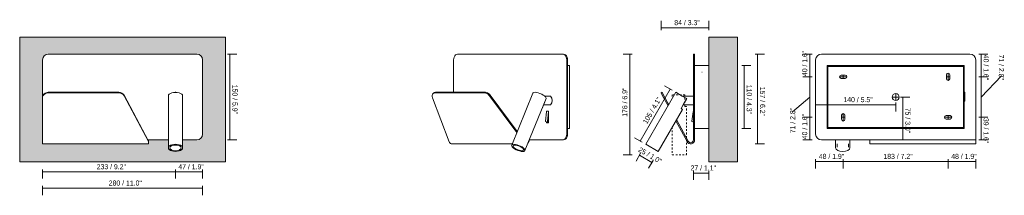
# Model space of a CAD drawing. Header units: millimetres. Extents: x -6763 to -5041, y 128 to 6754.
# Tile 1 of 2: x -6763 to -5041, y 128 to 435. Entities that reach past the tile are written whole.
import ezdxf

# ---------------------------------------------------------------- set-up
doc = ezdxf.new("R2010")
doc.units = ezdxf.units.MM
doc.linetypes.add('Dash', pattern=[6, 3, -3])
for name, color, linetype, lineweight in [('Cotas', 7, 'Continuous', 9), ('Cotas-4', 7, 'Continuous', 9), ('Lighthing Fixture Detail Wide Black', 7, 'Continuous', 20), ('Luminarias', 7, 'Continuous', 20), ('Muros', 7, 'Continuous', 9)]:
    doc.layers.add(name, color=color, linetype=linetype, lineweight=lineweight)
doc.layers.add('Lighthing Fixture Dim Grey Dash', color=7, linetype='Dash', lineweight=9, true_color=0xd2d2d2)
doc.layers.add('Lighthing Fixture Dim Grey SOL', color=7, linetype='Continuous', lineweight=9, true_color=0x5b5b5b)
doc.styles.add('Arial Narrow', font='ARIALN.TTF', dxfattribs={"height": 8.8})
doc.dimstyles.new('FARO_-_2_2mm_Arial_Narrow_mm_Inch_Left', dxfattribs={"dimscale": 304.8, "dimtxt": 9.006193, "dimasz": 0, "dimexe": 0.03937, "dimexo": 0.0625, "dimgap": 0.006562, "dimtad": 1, "dimdec": 0, "dimzin": 0, "dimdsep": 46, "dimtxsty": 'Arial Narrow', "dimblk1": 'NONE', "dimblk2": 'NONE', "dimsah": 1, "dimcen": 0.09, "dimadec": 0, "dimazin": 0, "dimtfac": 1, "dimtdec": 4, "dimtix": 1, "dimtmove": 0, "dimatfit": 3, "dimfxl": 0.013123, "dimfxlon": 1, "dimtvp": 1, "dimtolj": 1, "dimtzin": 0, "dimarcsym": 2})
doc.dimstyles.new('FARO_-_2_2mm_Arial_Narrow_mm_Inch_Left_1', dxfattribs={"dimscale": 304.8, "dimtxt": 9.006193, "dimasz": 0, "dimexe": 0.03937, "dimexo": 0.0625, "dimgap": 0.006562, "dimtad": 1, "dimdec": 0, "dimzin": 0, "dimdsep": 46, "dimtxsty": 'Arial Narrow', "dimblk1": 'NONE', "dimblk2": 'NONE', "dimsah": 1, "dimcen": 0.09, "dimadec": 0, "dimazin": 0, "dimtfac": 1, "dimtdec": 4, "dimtix": 1, "dimtmove": 1, "dimatfit": 3, "dimfxl": 0.013123, "dimfxlon": 1, "dimtvp": 1, "dimtolj": 1, "dimtzin": 0, "dimarcsym": 2})
doc.dimstyles.new('FARO_-_2_2mm_Arial_Narrow_mm_Inch_Right', dxfattribs={"dimscale": 304.8, "dimtxt": 9.006193, "dimasz": 0, "dimexe": 0.03937, "dimexo": 0.0625, "dimgap": 0.006562, "dimtad": 1, "dimdec": 0, "dimzin": 0, "dimdsep": 46, "dimtxsty": 'Arial Narrow', "dimblk1": 'NONE', "dimblk2": 'NONE', "dimsah": 1, "dimcen": 0.09, "dimadec": 0, "dimazin": 0, "dimtfac": 1, "dimtdec": 4, "dimtix": 1, "dimtmove": 0, "dimatfit": 3, "dimfxl": 0.013123, "dimfxlon": 1, "dimtvp": 1, "dimtolj": 1, "dimtzin": 0, "dimarcsym": 2})
doc.dimstyles.new('FARO_-_2_2mm_Arial_Narrow_mm_Inch_Right_1', dxfattribs={"dimscale": 304.8, "dimtxt": 9.006193, "dimasz": 0, "dimexe": 0.03937, "dimexo": 0.0625, "dimgap": 0.006562, "dimtad": 1, "dimdec": 0, "dimzin": 0, "dimdsep": 46, "dimtxsty": 'Arial Narrow', "dimblk1": 'NONE', "dimblk2": 'NONE', "dimsah": 1, "dimcen": 0.09, "dimadec": 0, "dimazin": 0, "dimtfac": 1, "dimtdec": 4, "dimtix": 1, "dimtmove": 1, "dimatfit": 3, "dimfxl": 0.013123, "dimfxlon": 1, "dimtvp": 1, "dimtolj": 1, "dimtzin": 0, "dimarcsym": 2})

# ---------------------------------------------------------------- blocks, each defined once
blk = doc.blocks.new('62124 - 62124 SUAU USB White wall lamp with LED left reader-533196-Alzado_PDF')
at = {"layer": 'Luminarias'}
for p, q in [((-6723.5, 365), (-6723.5, 299.4)), ((-6453.5, 375), (-6713.5, 375)), ((-6443.5, 235), (-6443.5, 365)), ((-6723.5, 299.4), (-6723.5, 298.4)), ((-6723.5, 298.4), (-6723.5, 221.7)), ((-6589.9, 308.2), (-6713.5, 308.2)), ((-6589.9, 307.3), (-6713.5, 307.3)), ((-6538.4, 222.8), (-6580.8, 303.1)), ((-6538.4, 221.9), (-6580.8, 302.2)), ((-6503.4, 301.9), (-6503.4, 211)), ((-6478.4, 211), (-6478.4, 301.9)), ((-6538.4, 225), (-6539.6, 225)), ((-6539.6, 225), (-6503.4, 225)), ((-6538.4, 225), (-6538.4, 222.8)), ((-6478.4, 225), (-6453.5, 225)), ((-6723.5, 218), (-6723.5, 221.7)), ((-6723.5, 218), (-6538.4, 218)), ((-6538.4, 221.9), (-6538.4, 222.8)), ((-6538.4, 221.7), (-6538.4, 221.9)), ((-6538.4, 221.7), (-6538.4, 218))]:
    blk.add_line(p, q, dxfattribs=at)
for centre, start, end in [((-6713.5, 365), 90, 180), ((-6453.5, 365), 0, 90), ((-6453.5, 235), 270, 360)]:
    blk.add_arc(centre, 10, start, end, dxfattribs=at)
for centre, major_axis, ratio, start_param, end_param in [((-6713.5, 299.4), (10, 0), 0.882948, 1.570796, 3.141593), ((-6713.5, 298.4), (10, 0), 0.882948, 1.570796, 3.141593), ((-6589.9, 299.4), (10, 0), 0.882948, 0.436332, 1.570796), ((-6589.9, 298.4), (10, 0), 0.882948, 0.436332, 1.570796), ((-6490.9, 301.9), (12.5, 0), 0.5, 0, 3.141593), ((-6490.9, 211), (12.5, 0), 0.5, 0, 3.141593), ((-6490.9, 211), (-12.5, 0), 0.5, 0, 3.141593), ((-6490.9, 211), (9.88, 0), 0.5, 0, 3.141593), ((-6490.9, 211), (9.88, 0), 0.5, 3.141593, 6.283185)]:
    blk.add_ellipse(centre, major_axis=major_axis, ratio=ratio, start_param=start_param, end_param=end_param, dxfattribs=at)
blk = doc.blocks.new('62124 - 62124 SUAU USB White wall lamp with LED left reader-533196-00 Isometrico PDF')
at = {"layer": 'Luminarias', "color": 8, "lineweight": 9, "true_color": 0x808080}
for p, q in [((-7084.8, 365), (-7084.8, 308.2)), ((-6893.9, 375), (-7077.8, 375)), ((-6892.5, 375), (-6893.9, 375)), ((-6886.8, 235), (-6886.8, 365)), ((-6885.4, 365), (-6885.4, 235)), ((-6885.4, 355), (-6881.9, 355)), ((-6881.9, 355), (-6881.9, 245)), ((-7121.6, 298.4), (-7092.7, 221.7)), ((-7119.3, 307.4), (-7120.5, 306.4)), ((-7030.4, 307.3), (-7117.8, 307.3)), ((-7029.2, 308.2), (-7116.6, 308.2)), ((-6974.1, 238.1), (-7022.1, 302.2)), ((-6973.4, 239.8), (-7020.8, 303.1)), ((-6946.2, 306.6), (-6983.3, 215.7)), ((-6960.2, 206.2), (-6923, 297.2)), ((-6930.1, 279.8), (-6923.1, 297.1)), ((-6915.1, 301.6), (-6925.4, 301.6)), ((-6927.4, 286.4), (-6915.1, 286.4)), ((-6924, 258), (-6922.1, 274.2)), ((-6922.1, 274.4), (-6922.1, 275)), ((-6922.1, 275), (-6918.6, 275)), ((-6918.9, 274.2), (-6920.8, 258)), ((-6918.6, 275), (-6918.6, 255)), ((-6920.3, 255.3), (-6923.6, 256.9)), ((-6922.1, 255), (-6922.1, 256.2)), ((-6918.6, 255), (-6922.1, 255)), ((-6920.7, 255.5), (-6920.7, 255)), ((-6920.4, 256.9), (-6918.6, 256)), ((-6920.3, 255.3), (-6918.6, 255.3)), ((-6881.9, 245), (-6885.4, 245)), ((-6952.5, 225), (-6893.9, 225)), ((-6893.9, 225), (-6892.5, 225)), ((-7088.4, 218), (-6982.4, 218))]:
    blk.add_line(p, q, dxfattribs=at)
for points in [[(-7077.8, 375, 0), (-7079.6, 374.6, 0), (-7081.3, 373.6, 0), (-7082.8, 372, 0), (-7083.9, 370, 0), (-7084.6, 367.6, 0), (-7084.8, 365, 0)], [(-6886.8, 365, 0), (-6887.1, 367.6, 0), (-6887.8, 370, 0), (-6888.9, 372, 0), (-6890.4, 373.6, 0), (-6892.1, 374.6, 0), (-6893.9, 375, 0)], [(-6892.5, 375, 0), (-6890.7, 374.6, 0), (-6889, 373.6, 0), (-6887.5, 372, 0), (-6886.4, 370, 0), (-6885.7, 367.6, 0), (-6885.4, 365, 0)], [(-7117.8, 307.3, 0), (-7119.6, 306.9, 0), (-7120.9, 306.1, 0), (-7121.9, 304.7, 0), (-7122.3, 302.8, 0), (-7122.2, 300.7, 0), (-7121.6, 298.4, 0)], [(-7116.6, 308.2, 0), (-7118.3, 307.9, 0), (-7119.7, 307, 0)], [(-7022.1, 302.2, 0), (-7023.6, 303.9, 0), (-7025.2, 305.3, 0), (-7027, 306.4, 0), (-7028.7, 307, 0), (-7030.4, 307.3, 0)], [(-7020.8, 303.1, 0), (-7022.3, 304.8, 0), (-7024, 306.2, 0), (-7025.7, 307.3, 0), (-7027.5, 308, 0), (-7029.2, 308.2, 0)], [(-6946.2, 306.6, 0), (-6945.6, 307.3, 0), (-6944.3, 307.9, 0), (-6942.3, 308.2, 0), (-6939.7, 307.9, 0), (-6936.8, 307.3, 0), (-6933.8, 306.3, 0), (-6930.8, 305, 0), (-6928, 303.5, 0), (-6925.8, 301.9, 0)], [(-6925.8, 301.9, 0), (-6924.3, 300.5, 0), (-6923.3, 299.3, 0), (-6922.9, 298.1, 0), (-6923.1, 297.1, 0)], [(-6922.1, 274.2, 0), (-6922.1, 274.4, 0), (-6922, 274.6, 0), (-6921.9, 274.7, 0), (-6921.7, 274.9, 0), (-6921.6, 274.9, 0), (-6921.5, 275, 0)], [(-6918.6, 274.8, 0), (-6918.7, 274.7, 0), (-6918.8, 274.6, 0), (-6918.9, 274.4, 0), (-6918.9, 274.2, 0)], [(-6923.6, 256.9, 0), (-6923.7, 257, 0), (-6923.8, 257.2, 0), (-6923.9, 257.4, 0), (-6924, 257.6, 0), (-6924, 257.8, 0), (-6924, 258, 0)], [(-6920.8, 258, 0), (-6920.8, 257.8, 0), (-6920.8, 257.6, 0), (-6920.7, 257.4, 0), (-6920.6, 257.2, 0), (-6920.5, 257, 0), (-6920.4, 256.9, 0)], [(-6955, 219, 0), (-6954.7, 219.2, 0), (-6953.8, 220.4, 0), (-6953.1, 221.8, 0), (-6952.7, 223.3, 0), (-6952.6, 224.9, 0)], [(-6893.9, 225, 0), (-6892.1, 225.4, 0), (-6890.4, 226.4, 0), (-6888.9, 228, 0), (-6887.8, 230, 0), (-6887.1, 232.4, 0), (-6886.8, 235, 0)], [(-6885.4, 235, 0), (-6885.7, 232.4, 0), (-6886.4, 230, 0), (-6887.5, 228, 0), (-6889, 226.4, 0), (-6890.7, 225.4, 0), (-6892.5, 225, 0)], [(-7087.9, 218, 0), (-7088.9, 218, 0), (-7090.1, 218.4, 0), (-7091.1, 219.2, 0), (-7092, 220.3, 0), (-7092.7, 221.7, 0)], [(-6962.9, 211, 0), (-6965.2, 212.6, 0), (-6967.9, 214.1, 0), (-6970.9, 215.4, 0), (-6973.9, 216.4, 0), (-6976.8, 217, 0), (-6979.4, 217.2, 0), (-6981.4, 217, 0), (-6982.8, 216.4, 0), (-6983.4, 215.4, 0), (-6983.2, 214.1, 0), (-6982.2, 212.6, 0), (-6980.6, 211, 0)], [(-6978.7, 211, 0), (-6980, 212.3, 0), (-6980.8, 213.4, 0), (-6980.9, 214.5, 0), (-6980.5, 215.3, 0), (-6979.4, 215.7, 0), (-6977.8, 215.9, 0), (-6975.8, 215.7, 0), (-6973.5, 215.3, 0), (-6971.1, 214.5, 0), (-6968.7, 213.4, 0), (-6966.5, 212.3, 0), (-6964.7, 211, 0)], [(-6980.6, 211, 0), (-6978.3, 209.4, 0), (-6975.6, 207.8, 0), (-6972.6, 206.6, 0), (-6969.5, 205.6, 0), (-6966.6, 204.9, 0), (-6964.1, 204.7, 0), (-6962, 204.9, 0), (-6960.7, 205.6, 0), (-6960.1, 206.6, 0), (-6960.2, 207.8, 0), (-6961.2, 209.4, 0), (-6962.9, 211, 0)], [(-6964.7, 211, 0), (-6963.4, 209.7, 0), (-6962.6, 208.5, 0), (-6962.5, 207.5, 0), (-6963, 206.7, 0), (-6964.1, 206.2, 0), (-6965.7, 206, 0), (-6967.7, 206.2, 0), (-6970, 206.7, 0), (-6972.4, 207.5, 0), (-6974.7, 208.5, 0), (-6976.9, 209.7, 0), (-6978.7, 211, 0)]]:
    blk.add_polyline3d(points, dxfattribs=at)
blk.add_arc((-6924.9, 294), 12.4, 322.1469, 37.8531, dxfattribs=at)
blk = doc.blocks.new('62124 - 62124 SUAU USB White wall lamp with LED left reader-533196-Lateral_PDF')
at = {"layer": 'Luminarias'}
for p, q in [((-3294, 375), (-3296, 375)), ((-3296, 365), (-3296, 375)), ((-3296, 301.6), (-3296, 365)), ((-3294, 375), (-3294, 365)), ((-3294, 365), (-3294, 235)), ((-3294, 355), (-3269, 355)), ((-3350.9, 308.2), (-3352.6, 307.3)), ((-3349.9, 302.2), (-3352.6, 307.3)), ((-3348.2, 303.1), (-3350.9, 308.2)), ((-3340.5, 284.5), (-3349.9, 302.2)), ((-3339.4, 286.5), (-3348.2, 303.1)), ((-3296, 235), (-3296, 286.4)), ((-3307.3, 221.9), (-3326.7, 258.5)), ((-3305.5, 222.8), (-3325.5, 260.5)), ((-3296.3, 274.2), (-3299, 258)), ((-3298.3, 256.9), (-3296, 256.1)), ((-3269, 245), (-3294, 245)), ((-3296, 225), (-3296, 235)), ((-3296, 225), (-3294, 225)), ((-3294, 235), (-3294, 225)), ((-3307.3, 221.9), (-3305.5, 222.8)), ((-3307.1, 221.7), (-3307.3, 221.9)), ((-3305.4, 222.6), (-3305.5, 222.8))]:
    blk.add_line(p, q, dxfattribs=at)
for centre, radius, start, end in [((-3295.3, 274), 0.964, 132.9936, 170.5307), ((-3298, 257.8), 0.973, 170.5307, 250.4834), ((-3301, 225), 7, 208, 0.5717), ((-3301, 225), 5, 208, 0.7989)]:
    blk.add_arc(centre, radius, start, end, dxfattribs=at)
blk = doc.blocks.new('62124 - 62124 SUAU USB White wall lamp with LED left reader-533196-Alzado_PDF Fixing')
at = {"layer": 'Luminarias', "color": 253, "lineweight": 9, "true_color": 0xaaaaaa}
for p, q in [((6443.5, 365), (6443.5, 235)), ((6713.5, 375), (6453.5, 375)), ((6723.5, 225), (6723.5, 365)), ((6463.5, 355), (6463.5, 245)), ((6703.5, 355), (6463.5, 355)), ((6703.5, 245), (6703.5, 355)), ((6704.5, 308.5), (6703.5, 308.5)), ((6704.5, 308.5), (6704.5, 308)), ((6704.5, 308), (6704.5, 293)), ((6704.5, 293), (6704.5, 292.5)), ((6703.5, 292.5), (6704.5, 292.5)), ((6463.5, 245), (6703.5, 245)), ((6453.5, 225), (6723.5, 225)), ((6478.4, 225), (6478.4, 211)), ((6503.4, 211), (6503.4, 225)), ((6538.4, 225), (6723.5, 225)), ((6538.4, 218), (6538.4, 225)), ((6723.5, 225), (6723.5, 218)), ((6481, 217.8), (6481, 212.3)), ((6500.9, 212.3), (6500.9, 217.8)), ((6538.4, 218), (6723.5, 218))]:
    blk.add_line(p, q, dxfattribs=at)
for centre, start, end in [((6453.5, 365), 90, 180), ((6713.5, 365), 0, 90), ((6453.5, 235), 180, 270)]:
    blk.add_arc(centre, 10, start, end, dxfattribs=at)
blk.add_ellipse((6490.9, 211), major_axis=(12.5, 0), ratio=0.5, start_param=3.141593, end_param=6.283185, dxfattribs=at)
blk = doc.blocks.new('DIMBLOCK1-Alzado_PDF')
at = {"layer": 'Cotas-4', "color": 251, "true_color": 0x5b5b5b, "transparency": 16777216}
for p, q in [((-6723.5, 144.4), (-6723.5, 128.4)), ((-6723.5, 140.4), (-6723.5, 144.4)), ((-6723.5, 140.4), (-6443.5, 140.4)), ((-6443.5, 144.4), (-6443.5, 128.4)), ((-6443.5, 140.4), (-6443.5, 144.4))]:
    blk.add_line(p, q, dxfattribs=at)
at = {"layer": 'Cotas-4', "color": 0, "transparency": 16777216, "insert": (-6607.7, 153.8), "char_height": 8.8, "width": 58.154, "attachment_point": 1, "line_spacing_factor": 0.974696, "style": 'Arial Narrow'}
blk.add_mtext('280 / 11.0"', dxfattribs=at)
blk = doc.blocks.new('_None')
blk = doc.blocks.new('DIMBLOCK2-Alzado_PDF')
at = {"layer": 'Cotas-4', "color": 251, "true_color": 0x5b5b5b, "transparency": 16777216}
for p, q in [((-6399.8, 375), (-6383.8, 375)), ((-6395.8, 375), (-6399.8, 375)), ((-6395.8, 225), (-6395.8, 375)), ((-6399.8, 225), (-6383.8, 225)), ((-6395.8, 225), (-6399.8, 225))]:
    blk.add_line(p, q, dxfattribs=at)
at = {"layer": 'Cotas-4', "color": 0, "transparency": 16777216, "insert": (-6382.4, 321.4), "char_height": 8.8, "width": 51.464, "attachment_point": 1, "rotation": 270, "line_spacing_factor": 0.974696, "style": 'Arial Narrow'}
blk.add_mtext('150 / 5.9"', dxfattribs=at)
blk = doc.blocks.new('DIMBLOCK3-Alzado_PDF')
at = {"layer": 'Cotas-4', "color": 251, "true_color": 0x5b5b5b, "transparency": 16777216}
for p, q in [((-6490.9, 173.1), (-6490.9, 157.1)), ((-6490.9, 169.1), (-6490.9, 173.1)), ((-6443.5, 173.1), (-6443.5, 157.1)), ((-6443.5, 169.1), (-6443.5, 173.1)), ((-6490.9, 169.1), (-6443.5, 169.1))]:
    blk.add_line(p, q, dxfattribs=at)
at = {"layer": 'Cotas-4', "color": 0, "transparency": 16777216, "insert": (-6485.9, 182.4), "char_height": 8.8, "width": 44.774, "attachment_point": 1, "line_spacing_factor": 0.974696, "style": 'Arial Narrow'}
blk.add_mtext('47 / 1.9"', dxfattribs=at)
blk = doc.blocks.new('DIMBLOCK4-Alzado_PDF')
at = {"layer": 'Cotas-4', "color": 251, "true_color": 0x5b5b5b, "transparency": 16777216}
for p, q in [((-6723.5, 173.1), (-6723.5, 157.1)), ((-6723.5, 169.1), (-6723.5, 173.1)), ((-6490.9, 173.1), (-6490.9, 157.1)), ((-6490.9, 169.1), (-6490.9, 173.1)), ((-6723.5, 169.1), (-6490.9, 169.1))]:
    blk.add_line(p, q, dxfattribs=at)
at = {"layer": 'Cotas-4', "color": 0, "transparency": 16777216, "insert": (-6628.7, 182.4), "char_height": 8.8, "width": 51.464, "attachment_point": 1, "line_spacing_factor": 0.974696, "style": 'Arial Narrow'}
blk.add_mtext('233 / 9.2"', dxfattribs=at)
blk = doc.blocks.new('DIMBLOCK9-Lateral_PDF')
at = {"layer": 'Cotas-4', "color": 251, "true_color": 0x5b5b5b, "transparency": 16777216}
for p, q in [((-5500.1, 355), (-5484.1, 355)), ((-5496.1, 355), (-5500.1, 355)), ((-5496.1, 355), (-5496.1, 245)), ((-5500.1, 245), (-5484.1, 245)), ((-5496.1, 245), (-5500.1, 245))]:
    blk.add_line(p, q, dxfattribs=at)
at = {"layer": 'Cotas-4', "color": 0, "transparency": 16777216, "insert": (-5482.7, 321.4), "char_height": 8.8, "width": 51.464, "attachment_point": 1, "rotation": 270, "line_spacing_factor": 0.974696, "style": 'Arial Narrow'}
blk.add_mtext('110 / 4.3"', dxfattribs=at)
blk = doc.blocks.new('DIMBLOCK10-Lateral_PDF')
at = {"layer": 'Cotas-4', "color": 251, "true_color": 0x5b5b5b, "transparency": 16777216}
for p, q in [((-5584.6, 170.8), (-5584.6, 154.8)), ((-5584.6, 166.8), (-5584.6, 170.8)), ((-5584.6, 166.8), (-5557.6, 166.8)), ((-5557.6, 170.8), (-5557.6, 154.8)), ((-5557.6, 166.8), (-5557.6, 170.8))]:
    blk.add_line(p, q, dxfattribs=at)
at = {"layer": 'Cotas-4', "color": 0, "transparency": 16777216, "insert": (-5589.7, 180.2), "char_height": 8.8, "width": 44.774, "attachment_point": 1, "line_spacing_factor": 0.974696, "style": 'Arial Narrow'}
blk.add_mtext('27 / 1.1"', dxfattribs=at)
blk = doc.blocks.new('DIMBLOCK11-Lateral_PDF')
at = {"layer": 'Cotas-4', "color": 251, "true_color": 0x5b5b5b, "transparency": 16777216}
for p, q in [((-5476.6, 375), (-5460.6, 375)), ((-5472.6, 375), (-5476.6, 375)), ((-5472.6, 375), (-5472.6, 218)), ((-5476.6, 218), (-5460.6, 218)), ((-5472.6, 218), (-5476.6, 218))]:
    blk.add_line(p, q, dxfattribs=at)
at = {"layer": 'Cotas-4', "color": 0, "transparency": 16777216, "insert": (-5459.2, 317.9), "char_height": 8.8, "width": 51.464, "attachment_point": 1, "rotation": 270, "line_spacing_factor": 0.974696, "style": 'Arial Narrow'}
blk.add_mtext('157 / 6.2"', dxfattribs=at)
blk = doc.blocks.new('DIMBLOCK12-Lateral_PDF')
at = {"layer": 'Cotas-4', "color": 251, "true_color": 0x5b5b5b, "transparency": 16777216}
for p, q in [((-5677, 201.6), (-5685, 187.7)), ((-5679, 198.1), (-5677, 201.6)), ((-5679, 198.1), (-5657.4, 185.6)), ((-5655.4, 189.1), (-5663.4, 175.2)), ((-5657.4, 185.6), (-5655.4, 189.1))]:
    blk.add_line(p, q, dxfattribs=at)
at = {"layer": 'Cotas-4', "color": 0, "transparency": 16777216, "insert": (-5677.7, 212.8), "char_height": 8.8, "width": 44.774, "attachment_point": 1, "rotation": 330, "line_spacing_factor": 0.974696, "style": 'Arial Narrow'}
blk.add_mtext('25 / 1.0"', dxfattribs=at)
blk = doc.blocks.new('DIMBLOCK13-Lateral_PDF')
at = {"layer": 'Cotas-4', "color": 251, "true_color": 0x5b5b5b, "transparency": 16777216}
for p, q in [((-5677.6, 222.8), (-5625.1, 313.7)), ((-5621.7, 311.7), (-5635.5, 319.7)), ((-5625.1, 313.7), (-5621.7, 311.7)), ((-5674.2, 220.8), (-5688, 228.8)), ((-5677.6, 222.8), (-5674.2, 220.8))]:
    blk.add_line(p, q, dxfattribs=at)
at = {"layer": 'Cotas-4', "color": 0, "transparency": 16777216, "insert": (-5673.7, 256.4), "char_height": 8.8, "width": 51.464, "attachment_point": 1, "rotation": 60, "line_spacing_factor": 0.974696, "style": 'Arial Narrow'}
blk.add_mtext('105 / 4.1"', dxfattribs=at)
blk = doc.blocks.new('DIMBLOCK14-Lateral_PDF')
at = {"layer": 'Cotas-4', "color": 251, "true_color": 0x5b5b5b, "transparency": 16777216}
for p, q in [((-5691.7, 375), (-5707.7, 375)), ((-5695.7, 375), (-5695.7, 198.6)), ((-5695.7, 375), (-5691.7, 375)), ((-5691.7, 198.6), (-5707.7, 198.6)), ((-5695.7, 198.6), (-5691.7, 198.6))]:
    blk.add_line(p, q, dxfattribs=at)
at = {"layer": 'Cotas-4', "color": 0, "transparency": 16777216, "insert": (-5709.1, 265.3), "char_height": 8.8, "width": 51.464, "attachment_point": 1, "rotation": 90, "line_spacing_factor": 0.974696, "style": 'Arial Narrow'}
blk.add_mtext('176 / 6.9"', dxfattribs=at)
blk = doc.blocks.new('DIMBLOCK15-Lateral_PDF')
at = {"layer": 'Cotas-4', "color": 251, "true_color": 0x5b5b5b, "transparency": 16777216}
for p, q in [((-5641.2, 417.2), (-5641.2, 433.2)), ((-5557.6, 417.2), (-5557.6, 433.2)), ((-5557.6, 421.2), (-5641.2, 421.2)), ((-5641.2, 421.2), (-5641.2, 417.2)), ((-5557.6, 421.2), (-5557.6, 417.2))]:
    blk.add_line(p, q, dxfattribs=at)
at = {"layer": 'Cotas-4', "color": 0, "transparency": 16777216, "insert": (-5618.1, 434.6), "char_height": 8.8, "width": 44.774, "attachment_point": 1, "line_spacing_factor": 0.974696, "style": 'Arial Narrow'}
blk.add_mtext('84 / 3.3"', dxfattribs=at)
blk = doc.blocks.new('DIMBLOCK16-Alzado_PDF Fixing')
at = {"layer": 'Cotas-4', "color": 251, "true_color": 0x5b5b5b, "transparency": 16777216}
for p, q in [((-5370.8, 191.1), (-5370.8, 175.1)), ((-5370.8, 187.1), (-5370.8, 191.1)), ((-5322.5, 191.1), (-5322.5, 175.1)), ((-5322.5, 187.1), (-5322.5, 191.1)), ((-5370.8, 187.1), (-5322.5, 187.1))]:
    blk.add_line(p, q, dxfattribs=at)
at = {"layer": 'Cotas-4', "color": 0, "transparency": 16777216, "insert": (-5365.3, 200.5), "char_height": 8.8, "width": 44.774, "attachment_point": 1, "line_spacing_factor": 0.974696, "style": 'Arial Narrow'}
blk.add_mtext('48 / 1.9"', dxfattribs=at)
blk = doc.blocks.new('DIMBLOCK17-Alzado_PDF Fixing')
at = {"layer": 'Cotas-4', "color": 251, "true_color": 0x5b5b5b, "transparency": 16777216}
for p, q in [((-5085.5, 375), (-5069.5, 375)), ((-5081.5, 375), (-5085.5, 375)), ((-5081.5, 375), (-5081.5, 335.5)), ((-5085.5, 335.5), (-5069.5, 335.5)), ((-5081.5, 335.5), (-5085.5, 335.5))]:
    blk.add_line(p, q, dxfattribs=at)
at = {"layer": 'Cotas-4', "color": 0, "transparency": 16777216, "insert": (-5068.2, 373.9), "char_height": 8.8, "width": 44.774, "attachment_point": 1, "rotation": 270, "line_spacing_factor": 0.974696, "style": 'Arial Narrow'}
blk.add_mtext('40 / 1.6"', dxfattribs=at)
blk = doc.blocks.new('DIMBLOCK18-Alzado_PDF Fixing')
at = {"layer": 'Cotas-4', "color": 251, "true_color": 0x5b5b5b, "transparency": 16777216}
for p, q in [((-5377.1, 264.5), (-5393.1, 264.5)), ((-5381.1, 225), (-5381.1, 264.5)), ((-5381.1, 264.5), (-5377.1, 264.5)), ((-5377.1, 225), (-5393.1, 225)), ((-5381.1, 225), (-5377.1, 225))]:
    blk.add_line(p, q, dxfattribs=at)
at = {"layer": 'Cotas-4', "color": 0, "transparency": 16777216, "insert": (-5394.4, 226.1), "char_height": 8.8, "width": 44.774, "attachment_point": 1, "rotation": 90, "line_spacing_factor": 0.974696, "style": 'Arial Narrow'}
blk.add_mtext('40 / 1.6"', dxfattribs=at)
blk = doc.blocks.new('DIMBLOCK19-Alzado_PDF Fixing')
at = {"layer": 'Cotas-4', "color": 251, "true_color": 0x5b5b5b, "transparency": 16777216}
for p, q in [((-5370.8, 286.1), (-5370.8, 298.4)), ((-5370.8, 286.4), (-5230.8, 286.4)), ((-5370.8, 286.4), (-5370.8, 282.4)), ((-5230.8, 290.4), (-5230.8, 274.4)), ((-5230.8, 286.4), (-5230.8, 290.4))]:
    blk.add_line(p, q, dxfattribs=at)
at = {"layer": 'Cotas-4', "color": 0, "transparency": 16777216, "insert": (-5322.3, 299.8), "char_height": 8.8, "width": 51.464, "attachment_point": 1, "line_spacing_factor": 0.974696, "style": 'Arial Narrow'}
blk.add_mtext('140 / 5.5"', dxfattribs=at)
blk = doc.blocks.new('DIMBLOCK20-Alzado_PDF Fixing')
at = {"layer": 'Cotas-4', "color": 251, "true_color": 0x5b5b5b, "transparency": 16777216}
for p, q in [((-5222.3, 300), (-5206.3, 300)), ((-5218.3, 300), (-5222.3, 300)), ((-5218.3, 225), (-5218.3, 300)), ((-5218.1, 225), (-5230.3, 225)), ((-5218.3, 225), (-5214.3, 225))]:
    blk.add_line(p, q, dxfattribs=at)
at = {"layer": 'Cotas-4', "color": 0, "transparency": 16777216, "insert": (-5205, 281.2), "char_height": 8.8, "width": 44.774, "attachment_point": 1, "rotation": 270, "line_spacing_factor": 0.974696, "style": 'Arial Narrow'}
blk.add_mtext('75 / 3.0"', dxfattribs=at)
blk = doc.blocks.new('DIMBLOCK21-Alzado_PDF Fixing')
at = {"layer": 'Cotas-4', "color": 251, "true_color": 0x5b5b5b, "transparency": 16777216}
for p, q in [((-5377.1, 335.5), (-5393.1, 335.5)), ((-5381.1, 264.5), (-5381.1, 335.5)), ((-5381.1, 335.5), (-5377.1, 335.5)), ((-5411.1, 273.9), (-5381.1, 300)), ((-5411.1, 273.9), (-5411.1, 273.9)), ((-5377.1, 264.5), (-5393.1, 264.5)), ((-5381.1, 264.5), (-5377.1, 264.5))]:
    blk.add_line(p, q, dxfattribs=at)
at = {"layer": 'Cotas-4', "color": 0, "transparency": 16777216, "insert": (-5415.4, 236.5), "char_height": 8.8, "width": 44.774, "attachment_point": 1, "rotation": 90, "line_spacing_factor": 0.974696, "style": 'Arial Narrow'}
blk.add_mtext('71 / 2.8"', dxfattribs=at)
blk = doc.blocks.new('DIMBLOCK22-Alzado_PDF Fixing')
at = {"layer": 'Cotas-4', "color": 251, "true_color": 0x5b5b5b, "transparency": 16777216}
for p, q in [((-5377.1, 375), (-5393.1, 375)), ((-5381.1, 335.5), (-5381.1, 375)), ((-5381.1, 375), (-5377.1, 375)), ((-5377.1, 335.5), (-5393.1, 335.5)), ((-5381.1, 335.5), (-5377.1, 335.5))]:
    blk.add_line(p, q, dxfattribs=at)
at = {"layer": 'Cotas-4', "color": 0, "transparency": 16777216, "insert": (-5394.4, 336.6), "char_height": 8.8, "width": 44.774, "attachment_point": 1, "rotation": 90, "line_spacing_factor": 0.974696, "style": 'Arial Narrow'}
blk.add_mtext('40 / 1.6"', dxfattribs=at)
blk = doc.blocks.new('DIMBLOCK23-Alzado_PDF Fixing')
at = {"layer": 'Cotas-4', "color": 251, "true_color": 0x5b5b5b, "transparency": 16777216}
for p, q in [((-5085.5, 264.5), (-5069.5, 264.5)), ((-5081.5, 264.5), (-5085.5, 264.5)), ((-5081.5, 225), (-5081.5, 264.5)), ((-5085.5, 225), (-5069.5, 225)), ((-5081.5, 225), (-5085.5, 225))]:
    blk.add_line(p, q, dxfattribs=at)
at = {"layer": 'Cotas-4', "color": 0, "transparency": 16777216, "insert": (-5068.2, 263.4), "char_height": 8.8, "width": 44.774, "attachment_point": 1, "rotation": 270, "line_spacing_factor": 0.974696, "style": 'Arial Narrow'}
blk.add_mtext('39 / 1.6"', dxfattribs=at)
blk = doc.blocks.new('DIMBLOCK24-Alzado_PDF Fixing')
at = {"layer": 'Cotas-4', "color": 251, "true_color": 0x5b5b5b, "transparency": 16777216}
for p, q in [((-5085.5, 335.5), (-5069.5, 335.5)), ((-5081.5, 335.5), (-5085.5, 335.5)), ((-5045.7, 337.1), (-5081.5, 300)), ((-5081.5, 264.5), (-5081.5, 335.5)), ((-5045.7, 337.1), (-5045.7, 337.1)), ((-5085.5, 264.5), (-5069.5, 264.5)), ((-5081.5, 264.5), (-5085.5, 264.5))]:
    blk.add_line(p, q, dxfattribs=at)
at = {"layer": 'Cotas-4', "color": 0, "transparency": 16777216, "insert": (-5041.5, 374.4), "char_height": 8.8, "width": 44.774, "attachment_point": 1, "rotation": 270, "line_spacing_factor": 0.974696, "style": 'Arial Narrow'}
blk.add_mtext('71 / 2.8"', dxfattribs=at)
blk = doc.blocks.new('DIMBLOCK25-Alzado_PDF Fixing')
at = {"layer": 'Cotas-4', "color": 251, "true_color": 0x5b5b5b, "transparency": 16777216}
for p, q in [((-5322.5, 191.1), (-5322.5, 175.1)), ((-5322.5, 187.1), (-5322.5, 191.1)), ((-5139.1, 191.1), (-5139.1, 175.1)), ((-5139.1, 187.1), (-5139.1, 191.1)), ((-5322.5, 187.1), (-5139.1, 187.1))]:
    blk.add_line(p, q, dxfattribs=at)
at = {"layer": 'Cotas-4', "color": 0, "transparency": 16777216, "insert": (-5252.3, 200.5), "char_height": 8.8, "width": 51.464, "attachment_point": 1, "line_spacing_factor": 0.974696, "style": 'Arial Narrow'}
blk.add_mtext('183 / 7.2"', dxfattribs=at)
blk = doc.blocks.new('DIMBLOCK26-Alzado_PDF Fixing')
at = {"layer": 'Cotas-4', "color": 251, "true_color": 0x5b5b5b, "transparency": 16777216}
for p, q in [((-5139.1, 191.1), (-5139.1, 175.1)), ((-5139.1, 187.1), (-5139.1, 191.1)), ((-5090.8, 191.1), (-5090.8, 175.1)), ((-5090.8, 187.1), (-5090.8, 191.1)), ((-5139.1, 187.1), (-5090.8, 187.1))]:
    blk.add_line(p, q, dxfattribs=at)
at = {"layer": 'Cotas-4', "color": 0, "transparency": 16777216, "insert": (-5133.6, 200.5), "char_height": 8.8, "width": 44.774, "attachment_point": 1, "line_spacing_factor": 0.974696, "style": 'Arial Narrow'}
blk.add_mtext('48 / 1.9"', dxfattribs=at)

msp = doc.modelspace()

# ---------------------------------------------------------------- hatches: boundary and pattern name
at = {"layer": 'Muros', "true_color": 0xf7f7f7}
h = msp.add_hatch(color=7, dxfattribs=at)
h.paths.add_polyline_path([(-6763.5, 186.6), (-6403.5, 186.6), (-6403.5, 405), (-6763.5, 405), (-6763.5, 220.3)], flags=0)
h.paths.add_polyline_path([(-6490.9, 204.7), (-6494.5, 205), (-6497.2, 205.6), (-6499.8, 206.6), (-6501.8, 207.8), (-6503, 209.4), (-6503.4, 211), (-6503.4, 225), (-6538.4, 225), (-6538.4, 218), (-6723.5, 218), (-6723.5, 365), (-6723.2, 367.6), (-6722.2, 370), (-6720.6, 372), (-6718.5, 373.6), (-6716.1, 374.6), (-6713.5, 375), (-6453.5, 375), (-6450.9, 374.6), (-6448.5, 373.6), (-6446.4, 372), (-6444.8, 370), (-6443.8, 367.6), (-6443.5, 365), (-6443.5, 235), (-6443.8, 232.4), (-6444.8, 230), (-6446.4, 228), (-6448.5, 226.4), (-6450.9, 225.4), (-6453.5, 225), (-6478.4, 225), (-6478.4, 211), (-6478.9, 209.3), (-6480.1, 207.8), (-6482.1, 206.6), (-6484.7, 205.6), (-6487.7, 204.9), (-6490.4, 204.8)], flags=0)
msp.add_hatch(color=7, dxfattribs=at).paths.add_polyline_path([(-5507.6, 186.6), (-5507.6, 405), (-5557.6, 405), (-5557.6, 186.6), (-5541.2, 186.6)], flags=0)

# ---------------------------------------------------------------- linework, layer by layer
at = {"layer": 'Lighthing Fixture Detail Wide Black'}
for p, q in [((-5558.5, 355), (-5581.6, 355)), ((-5112.3, 353.5), (-5349.3, 353.5)), ((-5349.3, 353.5), (-5349.3, 246.5)), ((-5112.3, 246.5), (-5112.3, 353.5)), ((-5570, 343.7), (-5569.2, 343.7)), ((-5319, 338.5), (-5326, 338.5)), ((-5326, 332.5), (-5319, 332.5)), ((-5142.1, 339), (-5142.1, 332)), ((-5136.1, 332), (-5136.1, 339)), ((-5615.5, 308.2), (-5668, 217.2)), ((-5604.1, 301.6), (-5615.5, 308.2)), ((-5604.1, 301.6), (-5596.3, 297.1)), ((-5584.6, 301.6), (-5604.1, 301.6)), ((-5596.3, 297.1), (-5602.5, 286.4)), ((-5584.6, 286.4), (-5584.6, 301.6)), ((-5646.3, 204.7), (-5603.8, 278.3)), ((-5606.3, 279.8), (-5602.5, 286.4)), ((-5603.8, 278.3), (-5606.3, 279.8)), ((-5602.5, 286.4), (-5584.6, 286.4)), ((-5325.5, 268), (-5325.5, 261)), ((-5319.5, 261), (-5319.5, 268)), ((-5135.6, 267.5), (-5142.6, 267.5)), ((-5142.6, 261.5), (-5135.6, 261.5)), ((-5558.5, 245), (-5581.6, 245)), ((-5349.3, 246.5), (-5112.3, 246.5)), ((-5668, 217.2), (-5646.3, 204.7))]:
    msp.add_line(p, q, dxfattribs=at)
for centre, radius, start, end in [((-5326, 335.5), 3, 90, 270), ((-5319, 335.5), 3, 270, 90), ((-5139.1, 339), 3, 0, 180), ((-5139.1, 332), 3, 180, 360), ((-5230.8, 300), 5.99, 0, 180), ((-5230.8, 300), 5.99, 180, 360), ((-5322.5, 268), 3, 0, 180), ((-5322.5, 261), 3, 180, 360), ((-5142.6, 264.5), 3, 90, 270), ((-5135.6, 264.5), 3, 270, 90)]:
    msp.add_arc(centre, radius, start, end, dxfattribs=at)
at = {"layer": 'Lighthing Fixture Dim Grey Dash'}
for p, q in [((-5599.6, 303.6), (-5621.7, 303.6)), ((-5621.7, 303.6), (-5621.7, 297.4)), ((-5599.6, 283.6), (-5599.6, 303.6)), ((-5599.6, 283.6), (-5596.7, 283.6)), ((-5596.7, 198.6), (-5596.7, 283.6)), ((-5621.7, 247.4), (-5621.7, 198.6)), ((-5621.7, 198.6), (-5596.7, 198.6))]:
    msp.add_line(p, q, dxfattribs=at)
at = {"layer": 'Lighthing Fixture Dim Grey SOL'}
for p, q in [((-5584.6, 375), (-5582.6, 375)), ((-5584.6, 332.8), (-5584.6, 301.6)), ((-5329, 335.5), (-5316, 335.5)), ((-5322.5, 338.5), (-5322.5, 332.5)), ((-5142.1, 335.5), (-5136.1, 335.5)), ((-5139.1, 342), (-5139.1, 329)), ((-6490.9, 308.2), (-6490.9, 309)), ((-5641.2, 307.3), (-5641.2, 308.1)), ((-5236.8, 300), (-5224.9, 300)), ((-5230.8, 306), (-5230.8, 294)), ((-5584.6, 286.4), (-5584.6, 242.8)), ((-5325.5, 264.5), (-5319.5, 264.5)), ((-5322.5, 271), (-5322.5, 258)), ((-5145.6, 264.5), (-5132.6, 264.5)), ((-5139.1, 267.5), (-5139.1, 261.5)), ((-5590, 218), (-5589.2, 218))]:
    msp.add_line(p, q, dxfattribs=at)
at = {"layer": 'Muros', "color": 253, "true_color": 0xaaaaaa}
for p, q in [((-6403.5, 405), (-6763.5, 405)), ((-6763.5, 405), (-6763.5, 186.6)), ((-6403.5, 186.6), (-6403.5, 405)), ((-5557.6, 186.6), (-5557.6, 405)), ((-5507.6, 405), (-5557.6, 405)), ((-5507.6, 405), (-5507.6, 186.6)), ((-6763.5, 186.6), (-6403.5, 186.6)), ((-5507.6, 186.6), (-5557.6, 186.6))]:
    msp.add_line(p, q, dxfattribs=at)

# ---------------------------------------------------------------- block references
at = {"layer": 'Luminarias'}
for name, p in [('62124 - 62124 SUAU USB White wall lamp with LED left reader-533196-Alzado_PDF', (0, 0)), ('62124 - 62124 SUAU USB White wall lamp with LED left reader-533196-Lateral_PDF', (-2288.6, 0))]:
    msp.add_blockref(name, p, dxfattribs=at)
at = {"layer": 'Luminarias', "color": 8, "lineweight": 9, "true_color": 0x808080}
msp.add_blockref('62124 - 62124 SUAU USB White wall lamp with LED left reader-533196-00 Isometrico PDF', (1080.6, 0), dxfattribs=at)
at = {"layer": 'Luminarias', "color": 253, "lineweight": 9, "true_color": 0xaaaaaa}
msp.add_blockref('62124 - 62124 SUAU USB White wall lamp with LED left reader-533196-Alzado_PDF Fixing', (-11814.3, 0), dxfattribs=at)

# ---------------------------------------------------------------- dimensions: what is measured, and where the dimension line sits
at = {"layer": 'Cotas', "color": 251, "true_color": 0x5b5b5b}
for base, p1, p2, dimstyle, override, picture, middle in [((-5641.2, 421.2), (-5557.6, 417.2), (-5641.2, 417.2), 'FARO_-_2_2mm_Arial_Narrow_mm_Inch_Right', {"dimpost": '<>', "dimfxl": 83.683945}, 'DIMBLOCK15-Lateral_PDF', (-5599.4, 428.9)), ((-5230.8, 286.4), (-5370.8, 282.4), (-5230.8, 290.4), 'FARO_-_2_2mm_Arial_Narrow_mm_Inch_Right', {"dimpost": '<>', "dimfxl": 140.212771}, 'DIMBLOCK19-Alzado_PDF Fixing', (-5300.8, 294.1)), ((-5322.5, 187.1), (-5370.8, 191.1), (-5322.5, 191.1), 'FARO_-_2_2mm_Arial_Narrow_mm_Inch_Right', {"dimpost": '<>', "dimfxl": 48.319664}, 'DIMBLOCK16-Alzado_PDF Fixing', (-5346.7, 194.8)), ((-5139.1, 187.1), (-5322.5, 191.1), (-5139.1, 191.1), 'FARO_-_2_2mm_Arial_Narrow_mm_Inch_Right', {"dimpost": '<>', "dimfxl": 183.360671}, 'DIMBLOCK25-Alzado_PDF Fixing', (-5230.8, 194.8)), ((-5090.8, 187.1), (-5139.1, 191.1), (-5090.8, 191.1), 'FARO_-_2_2mm_Arial_Narrow_mm_Inch_Right', {"dimpost": '<>', "dimfxl": 48.319664}, 'DIMBLOCK26-Alzado_PDF Fixing', (-5115, 194.8)), ((-6490.9, 169.1), (-6723.5, 173.1), (-6490.9, 173.1), 'FARO_-_2_2mm_Arial_Narrow_mm_Inch_Right', {"dimpost": '<>', "dimfxl": 232.55346}, 'DIMBLOCK4-Alzado_PDF', (-6607.2, 176.8)), ((-6443.5, 169.1), (-6490.9, 173.1), (-6443.5, 173.1), 'FARO_-_2_2mm_Arial_Narrow_mm_Inch_Right', {"dimpost": '<>', "dimfxl": 47.44654}, 'DIMBLOCK3-Alzado_PDF', (-6467.2, 176.8)), ((-5557.6, 166.8), (-5584.6, 170.8), (-5557.6, 170.8), 'FARO_-_2_2mm_Arial_Narrow_mm_Inch_Left', {"dimpost": '<>', "dimfxl": 27}, 'DIMBLOCK10-Lateral_PDF', (-5571.1, 174.5)), ((-6443.5, 140.4), (-6723.5, 144.4), (-6443.5, 144.4), 'FARO_-_2_2mm_Arial_Narrow_mm_Inch_Right', {"dimpost": '<>', "dimfxl": 280}, 'DIMBLOCK1-Alzado_PDF', (-6583.5, 148.1))]:
    dim = msp.add_linear_dim(base=base, p1=p1, p2=p2, dimstyle=dimstyle, override=override, dxfattribs=at)
    dim.commit()
    dim.dimension.update_dxf_attribs({"geometry": picture, "text_midpoint": middle})
for base, p1, p2, angle, dimstyle, override, picture, middle in [((-5381.0717484, 374.9730477), (-5377.0717484, 335.4730477), (-5377.0717484, 374.9730477), 90, 'FARO_-_2_2mm_Arial_Narrow_mm_Inch_Left', {"dimpost": '<>', "dimfxl": 39.5}, 'DIMBLOCK22-Alzado_PDF Fixing', (-5388.7683378, 355.2230477)), ((-6395.8, 375), (-6399.8, 225), (-6399.8, 375), 90, 'FARO_-_2_2mm_Arial_Narrow_mm_Inch_Right', {"dimtad": 4, "dimpost": '<>', "dimfxl": 149.946095}, 'DIMBLOCK2-Alzado_PDF', (-6388.1, 300)), ((-5695.7, 198.6), (-5691.7, 375), (-5691.7, 198.6), 90, 'FARO_-_2_2mm_Arial_Narrow_mm_Inch_Left', {"dimpost": '<>', "dimfxl": 176.415257}, 'DIMBLOCK14-Lateral_PDF', (-5703.4, 286.8)), ((-5472.6, 218), (-5476.6, 375), (-5476.6, 218), 90, 'FARO_-_2_2mm_Arial_Narrow_mm_Inch_Right', {"dimtad": 4, "dimpost": '<>', "dimfxl": 157.015937}, 'DIMBLOCK11-Lateral_PDF', (-5464.9, 296.5)), ((-5081.5252889, 335.4730477), (-5085.5252889, 374.9730477), (-5085.5252889, 335.4730477), 90, 'FARO_-_2_2mm_Arial_Narrow_mm_Inch_Right', {"dimtad": 4, "dimpost": '<>', "dimfxl": 39.5}, 'DIMBLOCK17-Alzado_PDF Fixing', (-5073.8286995, 355.2230477)), ((-5496.1, 245), (-5500.1, 355), (-5500.1, 245), 90, 'FARO_-_2_2mm_Arial_Narrow_mm_Inch_Right', {"dimtad": 4, "dimpost": '<>', "dimfxl": 109.946095}, 'DIMBLOCK9-Lateral_PDF', (-5488.4, 300)), ((-5625.1, 313.7), (-5674.2, 220.8), (-5621.7, 311.7), 60, 'FARO_-_2_2mm_Arial_Narrow_mm_Inch_Right', {"dimpost": '<>', "dimfxl": 105}, 'DIMBLOCK13-Lateral_PDF', (-5658.1, 272.1)), ((-5218.3, 300), (-5214.3, 225), (-5222.3, 300), 90, 'FARO_-_2_2mm_Arial_Narrow_mm_Inch_Right', {"dimtad": 4, "dimpost": '<>', "dimfxl": 75.39866}, 'DIMBLOCK20-Alzado_PDF Fixing', (-5210.6, 262.5)), ((-5381.0717484, 264.5269523), (-5377.0717484, 225.0269523), (-5377.0717484, 264.5269523), 90, 'FARO_-_2_2mm_Arial_Narrow_mm_Inch_Left', {"dimpost": '<>', "dimfxl": 39.5}, 'DIMBLOCK18-Alzado_PDF Fixing', (-5388.7683378, 244.7769523)), ((-5081.5252889, 264.5269523), (-5085.5252889, 225.0269523), (-5085.5252889, 264.5269523), 90, 'FARO_-_2_2mm_Arial_Narrow_mm_Inch_Right', {"dimtad": 4, "dimpost": '<>', "dimfxl": 39.5}, 'DIMBLOCK23-Alzado_PDF Fixing', (-5073.8286995, 244.7769523)), ((-5657.4, 185.6), (-5677, 201.6), (-5655.4, 189.1), 330, 'FARO_-_2_2mm_Arial_Narrow_mm_Inch_Left', {"dimpost": '<>', "dimfxl": 24.999659}, 'DIMBLOCK12-Lateral_PDF', (-5664.4, 198.5))]:
    dim = msp.add_linear_dim(base=base, p1=p1, p2=p2, angle=angle, dimstyle=dimstyle, override=override, dxfattribs=at)
    dim.commit()
    dim.dimension.update_dxf_attribs({"geometry": picture, "text_midpoint": middle})
for base, p1, p2, dimstyle, override, picture, middle in [((-5081.5, 335.5), (-5085.5, 264.5), (-5085.5, 335.5), 'FARO_-_2_2mm_Arial_Narrow_mm_Inch_Right_1', {"dimtad": 4, "dimpost": '<>', "dimfxl": 70.946095}, 'DIMBLOCK24-Alzado_PDF Fixing', (-5047.3, 352)), ((-5381.1, 335.5), (-5377.1, 264.5), (-5377.1, 335.5), 'FARO_-_2_2mm_Arial_Narrow_mm_Inch_Left_1', {"dimpost": '<>', "dimfxl": 70.946095}, 'DIMBLOCK21-Alzado_PDF Fixing', (-5409.5, 258.9))]:
    dim = msp.add_linear_dim(base=base, p1=p1, p2=p2, angle=90, dimstyle=dimstyle, override=override, dxfattribs=at)
    dim.commit()
    dim.dimension.update_dxf_attribs({"geometry": picture, "text_midpoint": middle, "dimtype": 160, "text_rotation": 90})

doc.saveas('drawing.dxf')
